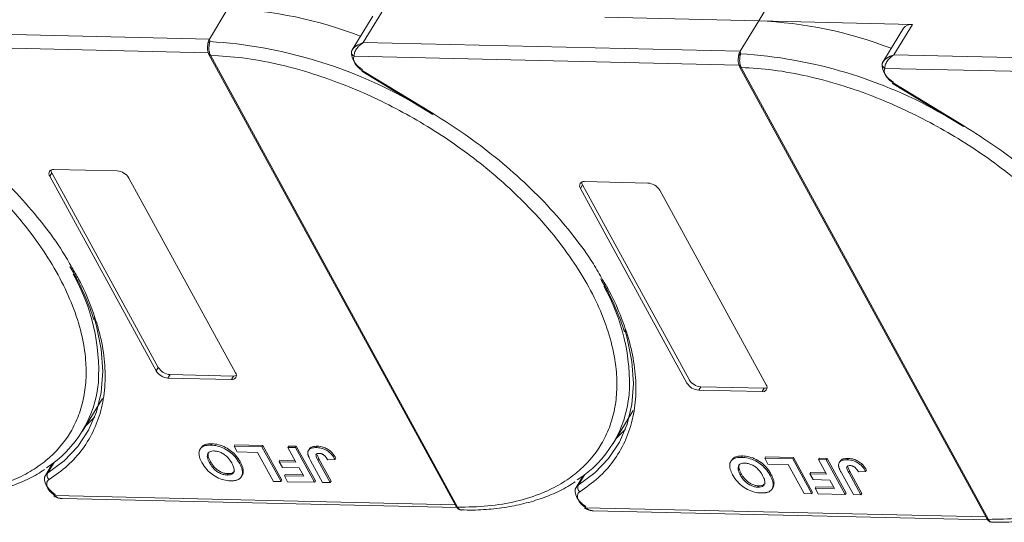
# Model space of a CAD drawing. Header units: millimetres. Extents: x 207 to 1682, y 260 to 1293.
# Tile 57 of 84: x 1186 to 1275, y 1016 to 1062. Entities that reach past the tile are written whole.
import ezdxf

# ---------------------------------------------------------------- set-up
doc = ezdxf.new("R2010")
doc.units = ezdxf.units.MM

msp = doc.modelspace()

# ---------------------------------------------------------------- linework, layer by layer
at = {"color": 7, "linetype": 'Continuous', "lineweight": 15}
for p, q in [((1252.558, 1061.749), (1254.426, 1064.818)), ((1204.432, 1062.853), (1202.751, 1060.091)), ((1216.694, 1059.771), (1218.375, 1062.533)), ((1217.561, 1062.187), (1215.693, 1059.117)), ((1238.615, 1062.069), (1252.558, 1061.749)), ((1252.558, 1061.749), (1250.877, 1058.987)), ((1266.502, 1061.429), (1252.558, 1061.749)), ((1202.751, 1060.091), (1168.568, 1060.875)), ((1265.688, 1061.083), (1263.82, 1058.013)), ((1264.821, 1058.667), (1266.502, 1061.429)), ((1202.751, 1060.091), (1202.788, 1059.872)), ((1167.736, 1059.65), (1202.642, 1058.849)), ((1215.712, 1059.147), (1215.624, 1058.93)), ((1250.877, 1058.987), (1216.694, 1059.771)), ((1250.877, 1058.987), (1250.915, 1058.767)), ((1202.704, 1058.692), (1225.12, 1017.72)), ((1202.843, 1058.627), (1202.844, 1058.625)), ((1202.844, 1058.625), (1225.259, 1017.653)), ((1215.863, 1058.545), (1250.768, 1057.744)), ((1263.839, 1058.043), (1263.751, 1057.826)), ((1299.004, 1057.882), (1264.821, 1058.667)), ((1216.573, 1057.176), (1222.999, 1053.267)), ((1216.615, 1057.245), (1223.041, 1053.336)), ((1250.831, 1057.588), (1273.247, 1016.615)), ((1250.969, 1057.523), (1250.97, 1057.521)), ((1250.97, 1057.521), (1273.386, 1016.548)), ((1263.989, 1057.441), (1298.895, 1056.64)), ((1264.699, 1056.072), (1271.125, 1052.162)), ((1264.741, 1056.141), (1271.167, 1052.231)), ((1188.645, 1048.277), (1194.391, 1048.145)), ((1188.272, 1047.663), (1188.458, 1047.97)), ((1197.928, 1030.012), (1188.272, 1047.663)), ((1188.458, 1047.97), (1198.115, 1030.319)), ((1195.455, 1047.498), (1205.111, 1029.847)), ((1236.398, 1046.558), (1236.585, 1046.865)), ((1246.055, 1028.908), (1236.398, 1046.558)), ((1236.585, 1046.865), (1246.242, 1029.215)), ((1236.772, 1047.172), (1242.518, 1047.04)), ((1243.581, 1046.394), (1253.238, 1028.743)), ((1198.115, 1030.319), (1197.928, 1030.012)), ((1199.178, 1029.672), (1198.991, 1029.365)), ((1199.178, 1029.672), (1204.925, 1029.54)), ((1204.925, 1029.54), (1204.738, 1029.233)), ((1204.738, 1029.233), (1198.991, 1029.365)), ((1247.305, 1028.568), (1247.118, 1028.261)), ((1252.864, 1028.129), (1247.118, 1028.261)), ((1247.305, 1028.568), (1253.051, 1028.436)), ((1253.051, 1028.436), (1252.864, 1028.129)), ((1191.231, 1024.538), (1193.042, 1027.515)), ((1239.358, 1023.434), (1241.169, 1026.411)), ((1202.884, 1023.278), (1202.959, 1023.401)), ((1204.983, 1023.19), (1205.058, 1023.312)), ((1205.058, 1023.312), (1207.591, 1023.254)), ((1207.591, 1023.254), (1207.516, 1023.132)), ((1207.591, 1023.254), (1209.315, 1020.102)), ((1201.97, 1023.025), (1201.895, 1022.902)), ((1204.983, 1023.19), (1207.516, 1023.132)), ((1205.271, 1022.664), (1204.983, 1023.19)), ((1207.113, 1022.622), (1205.271, 1022.664)), ((1208.55, 1019.996), (1207.113, 1022.622)), ((1207.516, 1023.132), (1209.24, 1019.98)), ((1209.864, 1023.078), (1209.939, 1023.2)), ((1209.864, 1023.078), (1210.555, 1023.062)), ((1210.594, 1021.744), (1209.864, 1023.078)), ((1209.939, 1023.2), (1210.63, 1023.185)), ((1210.63, 1023.185), (1210.555, 1023.062)), ((1210.555, 1023.062), (1212.279, 1019.91)), ((1210.63, 1023.185), (1212.354, 1020.033)), ((1211.802, 1022.921), (1211.728, 1022.798)), ((1212.537, 1023.181), (1212.462, 1023.058)), ((1212.505, 1022.407), (1212.665, 1022.04)), ((1188.514, 1021.6), (1187.87, 1020.541)), ((1188.074, 1020.745), (1188.662, 1021.711)), ((1188.398, 1021.516), (1188.462, 1021.514)), ((1202.766, 1021.674), (1202.841, 1021.797)), ((1205.541, 1021.764), (1205.467, 1021.641)), ((1209.149, 1021.902), (1209.074, 1021.779)), ((1209.362, 1021.254), (1209.074, 1021.779)), ((1209.074, 1021.779), (1210.594, 1021.744)), ((1209.149, 1021.902), (1210.525, 1021.87)), ((1213.016, 1019.893), (1211.929, 1021.88)), ((1212.591, 1021.917), (1212.665, 1022.04)), ((1212.591, 1021.917), (1213.707, 1019.877)), ((1212.665, 1022.04), (1213.781, 1020)), ((1213.478, 1021.957), (1214.147, 1021.982)), ((1214.221, 1022.105), (1214.147, 1021.982)), ((1250.097, 1021.921), (1250.022, 1021.798)), ((1251.011, 1022.173), (1251.085, 1022.296)), ((1253.11, 1022.085), (1253.185, 1022.208)), ((1253.11, 1022.085), (1255.642, 1022.027)), ((1253.397, 1021.56), (1253.11, 1022.085)), ((1253.185, 1022.208), (1255.717, 1022.15)), ((1255.239, 1021.518), (1253.397, 1021.56)), ((1256.676, 1018.891), (1255.239, 1021.518)), ((1255.717, 1022.15), (1255.642, 1022.027)), ((1255.642, 1022.027), (1257.367, 1018.875)), ((1255.717, 1022.15), (1257.442, 1018.998)), ((1257.991, 1021.973), (1258.065, 1022.096)), ((1257.991, 1021.973), (1258.681, 1021.958)), ((1258.72, 1020.64), (1257.991, 1021.973)), ((1258.065, 1022.096), (1258.756, 1022.08)), ((1258.756, 1022.08), (1258.681, 1021.958)), ((1258.681, 1021.958), (1260.406, 1018.806)), ((1258.756, 1022.08), (1260.481, 1018.928)), ((1259.929, 1021.816), (1259.854, 1021.694)), ((1260.664, 1022.076), (1260.589, 1021.954)), ((1204.367, 1020.57), (1204.441, 1020.693)), ((1205.648, 1020.415), (1205.723, 1020.538)), ((1205.819, 1020.966), (1205.745, 1020.844)), ((1210.881, 1021.219), (1209.362, 1021.254)), ((1209.626, 1020.614), (1209.551, 1020.491)), ((1209.626, 1020.614), (1211.232, 1020.577)), ((1211.301, 1020.451), (1210.881, 1021.219)), ((1236.201, 1019.641), (1236.788, 1020.606)), ((1250.893, 1020.57), (1250.968, 1020.692)), ((1253.668, 1020.66), (1253.593, 1020.537)), ((1257.276, 1020.798), (1257.201, 1020.675)), ((1257.488, 1020.149), (1257.201, 1020.675)), ((1257.201, 1020.675), (1258.72, 1020.64)), ((1257.276, 1020.798), (1258.651, 1020.766)), ((1261.143, 1018.789), (1260.056, 1020.776)), ((1260.632, 1021.303), (1260.792, 1020.936)), ((1260.717, 1020.813), (1260.792, 1020.936)), ((1260.717, 1020.813), (1261.833, 1018.773)), ((1260.792, 1020.936), (1261.908, 1018.896)), ((1261.605, 1020.853), (1262.273, 1020.878)), ((1262.348, 1021), (1262.273, 1020.878)), ((1209.24, 1019.98), (1208.55, 1019.996)), ((1209.315, 1020.102), (1209.24, 1019.98)), ((1209.839, 1019.966), (1209.551, 1020.491)), ((1209.551, 1020.491), (1211.301, 1020.451)), ((1212.279, 1019.91), (1209.839, 1019.966)), ((1212.354, 1020.033), (1212.279, 1019.91)), ((1213.707, 1019.877), (1213.016, 1019.893)), ((1213.781, 1020), (1213.707, 1019.877)), ((1236.641, 1020.496), (1235.997, 1019.437)), ((1236.525, 1020.411), (1236.589, 1020.41)), ((1253.946, 1019.862), (1253.871, 1019.739)), ((1259.008, 1020.115), (1257.488, 1020.149)), ((1259.428, 1019.347), (1259.008, 1020.115)), ((1252.493, 1019.466), (1252.568, 1019.589)), ((1253.775, 1019.311), (1253.849, 1019.434)), ((1257.367, 1018.875), (1256.676, 1018.891)), ((1257.442, 1018.998), (1257.367, 1018.875)), ((1257.753, 1019.51), (1257.678, 1019.387)), ((1257.965, 1018.862), (1257.678, 1019.387)), ((1257.678, 1019.387), (1259.428, 1019.347)), ((1257.753, 1019.51), (1259.359, 1019.473)), ((1260.406, 1018.806), (1257.965, 1018.862)), ((1260.481, 1018.928), (1260.406, 1018.806)), ((1261.833, 1018.773), (1261.143, 1018.789)), ((1261.908, 1018.896), (1261.833, 1018.773)), ((1225.035, 1017.874), (1188.729, 1018.707)), ((1189.423, 1018.434), (1225.195, 1017.613)), ((1225.259, 1017.653), (1225.26, 1017.651)), ((1273.162, 1016.77), (1236.855, 1017.603)), ((1237.549, 1017.329), (1273.322, 1016.509)), ((1273.386, 1016.548), (1273.387, 1016.546))]:
    msp.add_line(p, q, dxfattribs=at)
at = {"color": 7, "linetype": 'Continuous', "lineweight": 15, "flags": 128}
for points in [[(1216.615, 1057.245), (1216.592, 1057.209), (1216.578, 1057.186), (1216.573, 1057.176), (1216.573, 1057.176)], [(1264.741, 1056.141), (1264.719, 1056.105), (1264.705, 1056.081), (1264.699, 1056.072), (1264.699, 1056.072)], [(1223.041, 1053.336), (1223.018, 1053.299), (1223.004, 1053.276), (1222.999, 1053.267), (1222.999, 1053.267)], [(1271.167, 1052.231), (1271.145, 1052.195), (1271.131, 1052.172), (1271.125, 1052.162), (1271.125, 1052.162)], [(1192.291, 1034.854), (1192.516, 1034.073), (1192.942, 1031.981), (1193.082, 1029.972), (1192.937, 1028.066), (1192.507, 1026.284), (1191.797, 1024.645), (1190.814, 1023.165), (1189.569, 1021.861), (1188.074, 1020.745)], [(1240.417, 1033.749), (1240.643, 1032.968), (1241.068, 1030.877), (1241.209, 1028.868), (1241.064, 1026.962), (1240.633, 1025.18), (1239.923, 1023.54), (1238.94, 1022.061), (1237.695, 1020.756), (1236.201, 1019.641)], [(1191.508, 1024.994), (1191.554, 1025.035), (1192.346, 1025.836)], [(1239.635, 1023.889), (1239.68, 1023.931), (1240.473, 1024.732)], [(1188.763, 1018.81), (1188.45, 1019.045), (1188.184, 1019.308), (1187.978, 1019.588), (1187.842, 1019.869), (1187.782, 1020.139), (1187.803, 1020.382), (1187.87, 1020.541)], [(1187.87, 1020.541), (1187.902, 1020.588), (1188.074, 1020.745)], [(1188.729, 1018.707), (1188.702, 1018.674), (1188.684, 1018.653), (1188.675, 1018.646), (1188.675, 1018.653), (1188.685, 1018.674), (1188.703, 1018.708), (1188.729, 1018.754), (1188.763, 1018.81)], [(1236.889, 1017.706), (1236.577, 1017.94), (1236.311, 1018.204), (1236.105, 1018.484), (1235.969, 1018.765), (1235.909, 1019.034), (1235.929, 1019.278), (1235.997, 1019.437)], [(1235.997, 1019.437), (1236.028, 1019.484), (1236.201, 1019.641)], [(1236.855, 1017.603), (1236.829, 1017.569), (1236.811, 1017.548), (1236.802, 1017.542), (1236.802, 1017.549), (1236.811, 1017.57), (1236.829, 1017.604), (1236.856, 1017.65), (1236.889, 1017.706)]]:
    msp.add_lwpolyline(points, dxfattribs=at)
at = {"color": 7, "linetype": 'Continuous', "lineweight": 15}
for centre, radius, start, end in [((1202.855, 1024.997), 37.889, 68.97091, 87.61491), ((1250.981, 1023.892), 37.889, 68.97091, 87.61491), ((1266.386, 1060.571), 0.865, 82.29579, 143.75946), ((1202.866, 1059.604), 0.278, 106.23049, 154.5199), ((1200.159, 1017.594), 42.36, 60.09182, 86.44113), ((1215.923, 1058.914), 0.299, 148.89078, 176.84469), ((1216.058, 1058.932), 0.433, 180.29447, 243.27622), ((1217.332, 1058.906), 1.705, 177.9781, 247.11934), ((1202.829, 1058.778), 0.152, 213.6444, 275.03728), ((1202.832, 1058.779), 0.155, 214.37766, 274.3082), ((1250.993, 1058.5), 0.278, 106.23049, 154.5199), ((1248.286, 1016.489), 42.36, 60.09182, 86.44113), ((1250.956, 1057.674), 0.152, 213.6444, 275.03728), ((1250.959, 1057.675), 0.155, 214.37766, 274.3082), ((1264.05, 1057.809), 0.299, 148.89078, 176.84469), ((1264.184, 1057.828), 0.433, 180.29447, 243.27622), ((1265.459, 1057.802), 1.705, 177.9781, 247.11934), ((1188.575, 1047.899), 0.384, 79.47957, 217.89689), ((1188.94, 1048.257), 0.561, 182.97477, 210.78742), ((1194.299, 1046.795), 1.352, 31.28833, 86.07738), ((1236.701, 1046.794), 0.384, 79.47957, 217.89689), ((1237.067, 1047.152), 0.561, 182.97477, 210.78742), ((1242.426, 1045.691), 1.352, 31.28833, 86.07738), ((1174.938, 1030.011), 17.77, 356.58108, 29.61611), ((1223.065, 1028.906), 17.77, 356.58108, 29.61611), ((1199.084, 1030.714), 1.352, 211.28833, 266.07738), ((1199.271, 1031.021), 1.352, 211.28833, 266.07738), ((1204.808, 1029.611), 0.384, 259.47957, 37.89689), ((1204.958, 1030.1), 0.561, 266.58142, 294.38722), ((1182.403, 1029.91), 10.318, 302.73279, 354.66622), ((1247.211, 1029.61), 1.352, 211.28833, 266.07738), ((1247.397, 1029.917), 1.352, 211.28833, 266.07738), ((1252.935, 1028.507), 0.384, 259.47957, 37.89689), ((1230.53, 1028.806), 10.318, 302.73279, 354.66622), ((1253.085, 1028.996), 0.561, 266.58142, 294.38722), ((1188.511, 1020.538), 0.483, 154.63164, 231.84459), ((1236.638, 1019.434), 0.483, 154.63164, 231.84459), ((1225.248, 1017.807), 0.155, 214.37766, 274.3082), ((1225.249, 1017.805), 0.155, 214.42362, 274.2689), ((1273.374, 1016.703), 0.155, 214.37766, 274.3082), ((1273.376, 1016.701), 0.155, 214.42362, 274.2689)]:
    msp.add_arc(centre, radius, start, end, dxfattribs=at)
for points in [[(1202.615, 1059.724), (1202.631, 1059.792), (1202.663, 1059.929), (1202.722, 1060.037), (1202.751, 1060.091)], [(1250.742, 1058.62), (1250.758, 1058.688), (1250.79, 1058.824), (1250.848, 1058.933), (1250.877, 1058.987)], [(1215.863, 1058.545), (1215.835, 1058.453), (1215.78, 1058.269), (1215.882, 1058.037), (1215.933, 1057.921)], [(1215.933, 1057.921), (1216.016, 1057.796), (1216.183, 1057.545), (1216.471, 1057.345), (1216.615, 1057.245)], [(1263.989, 1057.441), (1263.962, 1057.349), (1263.907, 1057.164), (1264.009, 1056.933), (1264.06, 1056.817)], [(1264.06, 1056.817), (1264.143, 1056.691), (1264.31, 1056.44), (1264.597, 1056.241), (1264.741, 1056.141)], [(1188.109, 1019.344), (1188.185, 1019.228), (1188.338, 1018.995), (1188.598, 1018.803), (1188.729, 1018.707)], [(1236.236, 1018.24), (1236.312, 1018.123), (1236.464, 1017.89), (1236.725, 1017.699), (1236.855, 1017.603)]]:
    msp.add_open_spline(points, degree=3, dxfattribs=at)
for points, knots in [([(1202.788, 1059.872), (1202.781, 1059.835), (1202.763, 1059.755), (1202.733, 1059.606), (1202.711, 1059.435), (1202.702, 1059.231), (1202.716, 1059.018), (1202.763, 1058.8), (1202.814, 1058.688), (1202.843, 1058.627)], [0, 0, 0, 0, 0.1119973, 0.2448439, 0.3691679, 0.5008987, 0.6875333, 0.8281382, 1, 1, 1, 1]), ([(1154.717, 1059.729), (1155.681, 1059.67), (1157.638, 1059.549), (1160.784, 1058.97), (1163.817, 1058.15), (1166.66, 1057.147), (1169.269, 1056.043), (1171.859, 1054.758), (1175.246, 1052.818), (1178.444, 1050.588), (1181.336, 1048.155), (1183.514, 1046.081), (1185.618, 1043.757), (1187.53, 1041.225), (1189.076, 1038.712), (1190.275, 1036.207), (1191.12, 1033.699), (1191.538, 1031.413), (1191.604, 1029.388), (1191.401, 1027.622), (1190.932, 1025.964), (1189.951, 1023.925), (1188.458, 1022.201), (1186.519, 1020.85), (1184.714, 1019.953), (1182.512, 1019.253), (1179.928, 1018.806), (1178.055, 1018.773), (1177.133, 1018.757)], [0, 0, 0, 0, 0.038862, 0.078912, 0.120068, 0.152227, 0.184382, 0.217215, 0.250043, 0.315618, 0.347778, 0.379932, 0.421093, 0.461142, 0.5, 0.538863, 0.578912, 0.620068, 0.652227, 0.684382, 0.717215, 0.750043, 0.815618, 0.847778, 0.879932, 0.921093, 0.96114, 1, 1, 1, 1]), ([(1202.591, 1059.542), (1202.581, 1059.405), (1202.564, 1059.193), (1202.612, 1058.894), (1202.673, 1058.761), (1202.703, 1058.694)], [0, 0, 0, 0, 0.472653, 0.733055, 1, 1, 1, 1]), ([(1202.593, 1059.458), (1202.594, 1059.53), (1202.595, 1059.62), (1202.611, 1059.706), (1202.615, 1059.724)], [0, 0, 0, 0, 0.789595, 1, 1, 1, 1]), ([(1215.667, 1059.068), (1215.706, 1059.132), (1215.793, 1059.272), (1216.117, 1059.551), (1216.468, 1059.685), (1216.694, 1059.771)], [0, 0, 0, 0, 0.2270634, 0.5015869, 1, 1, 1, 1]), ([(1216.694, 1059.771), (1216.577, 1059.689), (1216.342, 1059.526), (1216.07, 1059.195), (1215.888, 1058.841), (1215.871, 1058.64), (1215.863, 1058.545)], [0, 0, 0, 0, 0.251519, 0.501784, 0.765632, 1, 1, 1, 1]), ([(1202.844, 1058.625), (1203.807, 1058.565), (1205.764, 1058.444), (1208.911, 1057.866), (1211.943, 1057.046), (1214.787, 1056.043), (1217.395, 1054.938), (1219.986, 1053.653), (1223.373, 1051.713), (1226.57, 1049.483), (1229.463, 1047.051), (1231.64, 1044.977), (1233.744, 1042.653), (1235.656, 1040.121), (1237.202, 1037.607), (1238.402, 1035.102), (1239.247, 1032.594), (1239.665, 1030.309), (1239.731, 1028.284), (1239.527, 1026.518), (1239.059, 1024.859), (1238.077, 1022.821), (1236.585, 1021.097), (1234.645, 1019.745), (1232.84, 1018.849), (1230.639, 1018.149), (1228.054, 1017.702), (1226.182, 1017.669), (1225.259, 1017.653)], [0, 0, 0, 0, 0.038862, 0.078912, 0.120068, 0.152227, 0.184382, 0.217215, 0.250043, 0.315618, 0.347778, 0.379932, 0.421093, 0.461142, 0.5, 0.538863, 0.578912, 0.620068, 0.652227, 0.684382, 0.717215, 0.750043, 0.815618, 0.847778, 0.879932, 0.921093, 0.96114, 1, 1, 1, 1]), ([(1250.718, 1058.438), (1250.707, 1058.301), (1250.691, 1058.089), (1250.739, 1057.79), (1250.799, 1057.657), (1250.83, 1057.59)], [0, 0, 0, 0, 0.472653, 0.733055, 1, 1, 1, 1]), ([(1250.72, 1058.354), (1250.721, 1058.425), (1250.722, 1058.516), (1250.738, 1058.602), (1250.742, 1058.62)], [0, 0, 0, 0, 0.789595, 1, 1, 1, 1]), ([(1250.915, 1058.767), (1250.907, 1058.731), (1250.89, 1058.65), (1250.86, 1058.501), (1250.838, 1058.331), (1250.828, 1058.126), (1250.843, 1057.913), (1250.89, 1057.696), (1250.941, 1057.584), (1250.969, 1057.523)], [0, 0, 0, 0, 0.111997, 0.244844, 0.369168, 0.500899, 0.687533, 0.828138, 1, 1, 1, 1]), ([(1263.793, 1057.964), (1263.833, 1058.028), (1263.92, 1058.168), (1264.243, 1058.446), (1264.595, 1058.58), (1264.821, 1058.667)], [0, 0, 0, 0, 0.227063, 0.501587, 1, 1, 1, 1]), ([(1264.821, 1058.667), (1264.703, 1058.585), (1264.469, 1058.422), (1264.196, 1058.091), (1264.015, 1057.737), (1263.998, 1057.536), (1263.989, 1057.441)], [0, 0, 0, 0, 0.251519, 0.501784, 0.765632, 1, 1, 1, 1]), ([(1250.97, 1057.521), (1251.934, 1057.461), (1253.891, 1057.34), (1257.037, 1056.761), (1260.07, 1055.941), (1262.914, 1054.939), (1265.522, 1053.834), (1268.113, 1052.549), (1271.5, 1050.609), (1274.697, 1048.379), (1277.59, 1045.947), (1279.767, 1043.873), (1281.871, 1041.549), (1283.783, 1039.016), (1285.329, 1036.503), (1286.528, 1033.998), (1287.374, 1031.49), (1287.792, 1029.205), (1287.857, 1027.179), (1287.654, 1025.414), (1287.186, 1023.755), (1286.204, 1021.717), (1284.711, 1019.992), (1282.772, 1018.641), (1280.967, 1017.745), (1278.766, 1017.045), (1276.181, 1016.598), (1274.308, 1016.565), (1273.386, 1016.548)], [0, 0, 0, 0, 0.038862, 0.078912, 0.120068, 0.152227, 0.184382, 0.217215, 0.250043, 0.315618, 0.347778, 0.379932, 0.421093, 0.461142, 0.5, 0.538863, 0.578912, 0.620068, 0.652227, 0.684382, 0.717215, 0.750043, 0.815618, 0.847778, 0.879932, 0.921093, 0.96114, 1, 1, 1, 1]), ([(1174.914, 1054.44), (1175.889, 1053.821), (1177.84, 1052.583), (1180.598, 1050.486), (1183.195, 1048.235), (1185.581, 1045.836), (1187.68, 1043.35), (1189.261, 1041.185), (1190.005, 1039.861), (1190.274, 1039.384)], [0, 0, 0, 0, 0.149567, 0.299144, 0.452293, 0.606501, 0.760709, 0.913858, 1, 1, 1, 1]), ([(1223.041, 1053.336), (1224.016, 1052.717), (1225.966, 1051.479), (1228.725, 1049.382), (1231.322, 1047.13), (1233.708, 1044.731), (1235.807, 1042.245), (1237.388, 1040.08), (1238.132, 1038.756), (1238.4, 1038.28)], [0, 0, 0, 0, 0.149567, 0.299144, 0.452293, 0.606501, 0.760709, 0.913858, 1, 1, 1, 1]), ([(1271.167, 1052.231), (1272.143, 1051.612), (1274.093, 1050.375), (1276.851, 1048.278), (1279.449, 1046.026), (1281.835, 1043.627), (1283.934, 1041.141), (1285.514, 1038.976), (1286.259, 1037.652), (1286.527, 1037.175)], [0, 0, 0, 0, 0.149567, 0.299144, 0.452293, 0.606501, 0.760709, 0.913858, 1, 1, 1, 1]), ([(1190.274, 1039.384), (1190.484, 1039.033), (1191.19, 1037.855), (1192.048, 1035.858), (1192.844, 1033.433), (1193.269, 1031.068), (1193.338, 1028.79), (1193.026, 1026.637), (1192.342, 1024.659), (1191.296, 1022.908), (1189.946, 1021.375), (1188.79, 1020.564), (1188.212, 1020.159)], [0, 0, 0, 0, 0.044474, 0.14937, 0.254252, 0.359148, 0.466545, 0.574685, 0.682825, 0.790222, 0.895108, 1, 1, 1, 1]), ([(1190.101, 1039.471), (1190.33, 1039.07), (1190.893, 1038.087), (1191.585, 1036.531), (1192.07, 1035.323), (1192.234, 1034.71), (1192.248, 1034.658)], [0, 0, 0, 0, 0.246456, 0.605605, 0.966644, 1, 1, 1, 1]), ([(1238.4, 1038.28), (1238.61, 1037.929), (1239.316, 1036.751), (1240.175, 1034.753), (1240.971, 1032.328), (1241.396, 1029.963), (1241.465, 1027.686), (1241.153, 1025.533), (1240.468, 1023.555), (1239.423, 1021.804), (1238.073, 1020.271), (1236.917, 1019.46), (1236.339, 1019.054)], [0, 0, 0, 0, 0.044474, 0.14937, 0.254252, 0.359148, 0.466545, 0.574685, 0.682825, 0.790222, 0.895108, 1, 1, 1, 1]), ([(1238.228, 1038.366), (1238.457, 1037.966), (1239.019, 1036.983), (1239.711, 1035.426), (1240.197, 1034.218), (1240.361, 1033.605), (1240.375, 1033.553)], [0, 0, 0, 0, 0.246456, 0.605605, 0.966644, 1, 1, 1, 1]), ([(1202.067, 1021.705), (1202.024, 1021.789), (1201.893, 1022.042), (1201.774, 1022.443), (1201.827, 1022.854), (1202.078, 1023.139), (1202.46, 1023.271), (1202.756, 1023.276), (1202.884, 1023.278)], [0, 0, 0, 0, 0.101888, 0.307343, 0.492963, 0.678647, 0.860791, 1, 1, 1, 1]), ([(1201.985, 1023.015), (1202.042, 1023.097), (1202.169, 1023.279), (1202.537, 1023.392), (1202.831, 1023.398), (1202.959, 1023.401)], [0, 0, 0, 0, 0.315977, 0.703684, 1, 1, 1, 1]), ([(1202.884, 1023.278), (1202.981, 1023.273), (1203.276, 1023.258), (1203.816, 1023.127), (1204.431, 1022.808), (1204.981, 1022.354), (1205.291, 1021.95), (1205.435, 1021.697), (1205.467, 1021.641)], [0, 0, 0, 0, 0.102171, 0.30922, 0.51365, 0.692275, 0.932413, 1, 1, 1, 1]), ([(1202.959, 1023.401), (1203.056, 1023.396), (1203.351, 1023.38), (1203.891, 1023.249), (1204.506, 1022.931), (1205.056, 1022.476), (1205.366, 1022.073), (1205.51, 1021.82), (1205.541, 1021.764)], [0, 0, 0, 0, 0.102171, 0.30922, 0.51365, 0.692275, 0.932413, 1, 1, 1, 1]), ([(1202.766, 1021.674), (1202.723, 1021.758), (1202.602, 1021.994), (1202.523, 1022.321), (1202.627, 1022.58), (1202.818, 1022.719), (1203.027, 1022.753), (1203.15, 1022.752), (1203.173, 1022.752)], [0, 0, 0, 0, 0.1585903, 0.4472388, 0.6203806, 0.7935748, 0.9612953, 1, 1, 1, 1]), ([(1202.841, 1021.797), (1202.799, 1021.88), (1202.679, 1022.116), (1202.589, 1022.433), (1202.675, 1022.596), (1202.702, 1022.649)], [0, 0, 0, 0, 0.271027, 0.764321, 1, 1, 1, 1]), ([(1203.173, 1022.752), (1203.273, 1022.744), (1203.473, 1022.728), (1203.809, 1022.608), (1204.145, 1022.413), (1204.494, 1022.098), (1204.682, 1021.825), (1204.778, 1021.654), (1204.788, 1021.636)], [0, 0, 0, 0, 0.15971, 0.320429, 0.491074, 0.67705, 0.96629, 1, 1, 1, 1]), ([(1211.679, 1022.477), (1211.675, 1022.555), (1211.667, 1022.71), (1211.781, 1022.896), (1212.029, 1023.045), (1212.299, 1023.053), (1212.462, 1023.058)], [0, 0, 0, 0, 0.20646, 0.413515, 0.645211, 1, 1, 1, 1]), ([(1211.929, 1021.88), (1211.906, 1021.922), (1211.861, 1022.006), (1211.806, 1022.119), (1211.761, 1022.219), (1211.728, 1022.306), (1211.697, 1022.393), (1211.685, 1022.449), (1211.679, 1022.477)], [0, 0, 0, 0, 0.2082698, 0.416707, 0.5614806, 0.7065734, 0.8528245, 1, 1, 1, 1]), ([(1211.814, 1022.914), (1211.829, 1022.945), (1211.877, 1023.045), (1212.11, 1023.165), (1212.376, 1023.175), (1212.537, 1023.181)], [0, 0, 0, 0, 0.148382, 0.484821, 1, 1, 1, 1]), ([(1212.591, 1021.917), (1212.547, 1022.001), (1212.47, 1022.147), (1212.409, 1022.322), (1212.413, 1022.433), (1212.464, 1022.492), (1212.561, 1022.531), (1212.65, 1022.533), (1212.705, 1022.534)], [0, 0, 0, 0, 0.292027, 0.504854, 0.613905, 0.723685, 0.829816, 1, 1, 1, 1]), ([(1212.462, 1023.058), (1212.56, 1023.052), (1212.783, 1023.039), (1213.163, 1022.93), (1213.533, 1022.719), (1213.891, 1022.395), (1214.046, 1022.144), (1214.147, 1021.982)], [0, 0, 0, 0, 0.155292, 0.353145, 0.543243, 0.704067, 1, 1, 1, 1]), ([(1212.537, 1023.181), (1212.635, 1023.175), (1212.858, 1023.162), (1213.238, 1023.053), (1213.608, 1022.842), (1213.966, 1022.518), (1214.121, 1022.267), (1214.221, 1022.105)], [0, 0, 0, 0, 0.155292, 0.353145, 0.543243, 0.704067, 1, 1, 1, 1]), ([(1212.705, 1022.534), (1212.735, 1022.532), (1212.797, 1022.529), (1212.887, 1022.507), (1212.97, 1022.477), (1213.041, 1022.441), (1213.109, 1022.399), (1213.149, 1022.368), (1213.17, 1022.352)], [0, 0, 0, 0, 0.202387, 0.410907, 0.557829, 0.709472, 0.853224, 1, 1, 1, 1]), ([(1213.17, 1022.352), (1213.196, 1022.328), (1213.249, 1022.28), (1213.309, 1022.208), (1213.359, 1022.141), (1213.401, 1022.08), (1213.441, 1022.019), (1213.466, 1021.978), (1213.478, 1021.957)], [0, 0, 0, 0, 0.1938055, 0.3931273, 0.5440688, 0.6954121, 0.8476129, 1, 1, 1, 1]), ([(1204.663, 1020.045), (1204.565, 1020.05), (1204.271, 1020.065), (1203.733, 1020.199), (1203.121, 1020.516), (1202.57, 1020.969), (1202.252, 1021.381), (1202.103, 1021.642), (1202.067, 1021.705)], [0, 0, 0, 0, 0.101398, 0.306996, 0.506144, 0.685262, 0.924557, 1, 1, 1, 1]), ([(1204.367, 1020.57), (1204.267, 1020.578), (1204.068, 1020.593), (1203.734, 1020.706), (1203.411, 1020.892), (1203.081, 1021.187), (1202.888, 1021.459), (1202.786, 1021.639), (1202.766, 1021.674)], [0, 0, 0, 0, 0.160292, 0.321922, 0.490761, 0.657569, 0.933883, 1, 1, 1, 1]), ([(1204.441, 1020.693), (1204.342, 1020.701), (1204.142, 1020.716), (1203.808, 1020.828), (1203.486, 1021.015), (1203.155, 1021.31), (1202.962, 1021.581), (1202.861, 1021.762), (1202.841, 1021.797)], [0, 0, 0, 0, 0.160292, 0.321922, 0.490761, 0.657569, 0.933883, 1, 1, 1, 1]), ([(1204.788, 1021.636), (1204.831, 1021.552), (1204.94, 1021.34), (1205.02, 1021.04), (1204.959, 1020.784), (1204.789, 1020.629), (1204.57, 1020.572), (1204.418, 1020.571), (1204.367, 1020.57)], [0, 0, 0, 0, 0.158617, 0.400864, 0.573059, 0.745486, 0.912985, 1, 1, 1, 1]), ([(1205.467, 1021.641), (1205.489, 1021.599), (1205.535, 1021.515), (1205.596, 1021.385), (1205.652, 1021.251), (1205.698, 1021.113), (1205.732, 1020.976), (1205.741, 1020.888), (1205.745, 1020.844)], [0, 0, 0, 0, 0.15395, 0.308181, 0.478699, 0.649961, 0.824203, 1, 1, 1, 1]), ([(1205.541, 1021.764), (1205.564, 1021.722), (1205.609, 1021.638), (1205.67, 1021.508), (1205.726, 1021.373), (1205.772, 1021.236), (1205.807, 1021.098), (1205.815, 1021.01), (1205.819, 1020.966)], [0, 0, 0, 0, 0.15395, 0.308181, 0.478699, 0.649961, 0.824203, 1, 1, 1, 1]), ([(1250.194, 1020.601), (1250.151, 1020.685), (1250.019, 1020.938), (1249.9, 1021.339), (1249.953, 1021.75), (1250.205, 1022.035), (1250.586, 1022.166), (1250.883, 1022.171), (1251.011, 1022.173)], [0, 0, 0, 0, 0.101888, 0.307343, 0.492963, 0.678647, 0.860791, 1, 1, 1, 1]), ([(1250.111, 1021.911), (1250.168, 1021.992), (1250.295, 1022.175), (1250.664, 1022.287), (1250.958, 1022.294), (1251.085, 1022.296)], [0, 0, 0, 0, 0.315977, 0.703684, 1, 1, 1, 1]), ([(1250.893, 1020.57), (1250.85, 1020.653), (1250.729, 1020.89), (1250.649, 1021.217), (1250.753, 1021.476), (1250.945, 1021.615), (1251.153, 1021.648), (1251.277, 1021.648), (1251.3, 1021.648)], [0, 0, 0, 0, 0.15859, 0.447239, 0.620381, 0.793575, 0.961295, 1, 1, 1, 1]), ([(1250.968, 1020.692), (1250.925, 1020.776), (1250.806, 1021.012), (1250.716, 1021.328), (1250.801, 1021.492), (1250.829, 1021.544)], [0, 0, 0, 0, 0.271027, 0.764321, 1, 1, 1, 1]), ([(1251.011, 1022.173), (1251.108, 1022.168), (1251.403, 1022.153), (1251.943, 1022.022), (1252.558, 1021.704), (1253.108, 1021.249), (1253.418, 1020.846), (1253.562, 1020.592), (1253.593, 1020.537)], [0, 0, 0, 0, 0.102171, 0.30922, 0.51365, 0.692275, 0.932413, 1, 1, 1, 1]), ([(1251.085, 1022.296), (1251.183, 1022.291), (1251.478, 1022.276), (1252.017, 1022.145), (1252.633, 1021.827), (1253.183, 1021.372), (1253.493, 1020.968), (1253.637, 1020.715), (1253.668, 1020.66)], [0, 0, 0, 0, 0.102171, 0.30922, 0.51365, 0.692275, 0.932413, 1, 1, 1, 1]), ([(1251.3, 1021.648), (1251.4, 1021.64), (1251.6, 1021.624), (1251.936, 1021.503), (1252.272, 1021.309), (1252.621, 1020.994), (1252.808, 1020.721), (1252.904, 1020.55), (1252.914, 1020.532)], [0, 0, 0, 0, 0.15971, 0.320429, 0.491074, 0.67705, 0.96629, 1, 1, 1, 1]), ([(1259.806, 1021.373), (1259.802, 1021.451), (1259.794, 1021.606), (1259.908, 1021.792), (1260.156, 1021.941), (1260.426, 1021.949), (1260.589, 1021.954)], [0, 0, 0, 0, 0.20646, 0.413515, 0.645211, 1, 1, 1, 1]), ([(1259.941, 1021.81), (1259.956, 1021.84), (1260.004, 1021.94), (1260.236, 1022.06), (1260.503, 1022.07), (1260.664, 1022.076)], [0, 0, 0, 0, 0.148382, 0.484821, 1, 1, 1, 1]), ([(1260.717, 1020.813), (1260.673, 1020.897), (1260.597, 1021.042), (1260.536, 1021.217), (1260.539, 1021.329), (1260.591, 1021.388), (1260.688, 1021.426), (1260.777, 1021.428), (1260.832, 1021.429)], [0, 0, 0, 0, 0.292027, 0.504854, 0.613905, 0.723685, 0.829816, 1, 1, 1, 1]), ([(1260.589, 1021.954), (1260.687, 1021.948), (1260.91, 1021.935), (1261.29, 1021.826), (1261.66, 1021.615), (1262.018, 1021.291), (1262.173, 1021.04), (1262.273, 1020.878)], [0, 0, 0, 0, 0.155292, 0.353145, 0.543243, 0.704067, 1, 1, 1, 1]), ([(1260.664, 1022.076), (1260.762, 1022.071), (1260.985, 1022.058), (1261.365, 1021.949), (1261.735, 1021.737), (1262.092, 1021.413), (1262.247, 1021.163), (1262.348, 1021)], [0, 0, 0, 0, 0.155292, 0.353145, 0.543243, 0.704067, 1, 1, 1, 1]), ([(1260.832, 1021.429), (1260.862, 1021.428), (1260.923, 1021.425), (1261.014, 1021.403), (1261.097, 1021.373), (1261.167, 1021.337), (1261.235, 1021.295), (1261.276, 1021.263), (1261.297, 1021.247)], [0, 0, 0, 0, 0.202387, 0.410907, 0.557829, 0.709472, 0.853224, 1, 1, 1, 1]), ([(1177.476, 1018.509), (1177.817, 1018.501), (1178.832, 1018.477), (1180.435, 1018.598), (1182.278, 1018.864), (1184.021, 1019.29), (1185.646, 1019.877), (1186.912, 1020.469), (1187.571, 1020.92), (1187.788, 1021.068)], [0, 0, 0, 0, 0.083579, 0.248214, 0.413815, 0.580411, 0.748174, 0.91744, 1, 1, 1, 1]), ([(1205.01, 1020.914), (1204.962, 1020.859), (1204.867, 1020.748), (1204.644, 1020.695), (1204.493, 1020.694), (1204.441, 1020.693)], [0, 0, 0, 0, 0.398189, 0.794249, 1, 1, 1, 1]), ([(1205.745, 1020.844), (1205.743, 1020.769), (1205.74, 1020.62), (1205.647, 1020.379), (1205.504, 1020.224), (1205.368, 1020.159), (1205.352, 1020.151)], [0, 0, 0, 0, 0.250896, 0.502166, 0.940512, 1, 1, 1, 1]), ([(1205.819, 1020.966), (1205.816, 1020.893), (1205.808, 1020.747), (1205.777, 1020.598), (1205.723, 1020.545), (1205.718, 1020.541)], [0, 0, 0, 0, 0.478395, 0.957504, 1, 1, 1, 1]), ([(1252.789, 1018.941), (1252.692, 1018.946), (1252.397, 1018.961), (1251.86, 1019.094), (1251.248, 1019.411), (1250.697, 1019.864), (1250.378, 1020.277), (1250.23, 1020.538), (1250.194, 1020.601)], [0, 0, 0, 0, 0.101398, 0.306996, 0.506144, 0.685262, 0.924557, 1, 1, 1, 1]), ([(1252.493, 1019.466), (1252.394, 1019.474), (1252.194, 1019.489), (1251.86, 1019.601), (1251.538, 1019.788), (1251.207, 1020.083), (1251.014, 1020.354), (1250.913, 1020.535), (1250.893, 1020.57)], [0, 0, 0, 0, 0.160292, 0.321922, 0.490761, 0.657569, 0.933883, 1, 1, 1, 1]), ([(1252.568, 1019.589), (1252.469, 1019.596), (1252.269, 1019.611), (1251.935, 1019.724), (1251.612, 1019.911), (1251.282, 1020.206), (1251.089, 1020.477), (1250.987, 1020.657), (1250.968, 1020.692)], [0, 0, 0, 0, 0.160292, 0.321922, 0.490761, 0.657569, 0.933883, 1, 1, 1, 1]), ([(1253.593, 1020.537), (1253.616, 1020.495), (1253.661, 1020.411), (1253.722, 1020.281), (1253.778, 1020.146), (1253.824, 1020.008), (1253.859, 1019.871), (1253.867, 1019.783), (1253.871, 1019.739)], [0, 0, 0, 0, 0.15395, 0.308181, 0.478699, 0.649961, 0.824203, 1, 1, 1, 1]), ([(1253.668, 1020.66), (1253.691, 1020.618), (1253.736, 1020.533), (1253.797, 1020.403), (1253.853, 1020.269), (1253.899, 1020.131), (1253.934, 1019.994), (1253.942, 1019.906), (1253.946, 1019.862)], [0, 0, 0, 0, 0.15395, 0.308181, 0.478699, 0.649961, 0.824203, 1, 1, 1, 1]), ([(1260.056, 1020.776), (1260.033, 1020.818), (1259.988, 1020.902), (1259.932, 1021.015), (1259.887, 1021.115), (1259.855, 1021.202), (1259.823, 1021.289), (1259.812, 1021.345), (1259.806, 1021.373)], [0, 0, 0, 0, 0.2082698, 0.416707, 0.5614806, 0.7065734, 0.8528245, 1, 1, 1, 1]), ([(1261.297, 1021.247), (1261.323, 1021.224), (1261.376, 1021.176), (1261.435, 1021.104), (1261.486, 1021.037), (1261.528, 1020.976), (1261.568, 1020.915), (1261.592, 1020.874), (1261.605, 1020.853)], [0, 0, 0, 0, 0.1938055, 0.3931273, 0.5440688, 0.6954121, 0.8476129, 1, 1, 1, 1]), ([(1188.212, 1020.159), (1188.159, 1020.115), (1188.049, 1020.026), (1187.983, 1019.826), (1187.994, 1019.594), (1188.071, 1019.426), (1188.109, 1019.344)], [0, 0, 0, 0, 0.245513, 0.5, 0.754487, 1, 1, 1, 1]), ([(1205.352, 1020.151), (1205.316, 1020.137), (1205.244, 1020.107), (1205.128, 1020.08), (1205.014, 1020.06), (1204.902, 1020.049), (1204.785, 1020.043), (1204.703, 1020.044), (1204.663, 1020.045)], [0, 0, 0, 0, 0.185429, 0.37219, 0.527708, 0.683877, 0.841678, 1, 1, 1, 1]), ([(1225.603, 1017.405), (1225.944, 1017.397), (1226.958, 1017.373), (1228.562, 1017.493), (1230.405, 1017.76), (1232.148, 1018.186), (1233.772, 1018.773), (1235.038, 1019.364), (1235.698, 1019.816), (1235.914, 1019.964)], [0, 0, 0, 0, 0.083579, 0.248214, 0.413815, 0.580411, 0.748174, 0.91744, 1, 1, 1, 1]), ([(1252.914, 1020.532), (1252.957, 1020.448), (1253.066, 1020.236), (1253.147, 1019.936), (1253.085, 1019.679), (1252.915, 1019.525), (1252.696, 1019.468), (1252.545, 1019.466), (1252.493, 1019.466)], [0, 0, 0, 0, 0.1586166, 0.4008637, 0.5730594, 0.7454856, 0.9129852, 1, 1, 1, 1]), ([(1253.136, 1019.81), (1253.089, 1019.755), (1252.993, 1019.644), (1252.77, 1019.591), (1252.62, 1019.589), (1252.568, 1019.589)], [0, 0, 0, 0, 0.398189, 0.794249, 1, 1, 1, 1]), ([(1253.871, 1019.739), (1253.87, 1019.665), (1253.866, 1019.515), (1253.773, 1019.274), (1253.63, 1019.12), (1253.495, 1019.055), (1253.479, 1019.047)], [0, 0, 0, 0, 0.250896, 0.502166, 0.940512, 1, 1, 1, 1]), ([(1253.946, 1019.862), (1253.942, 1019.789), (1253.935, 1019.642), (1253.904, 1019.494), (1253.849, 1019.441), (1253.845, 1019.437)], [0, 0, 0, 0, 0.478395, 0.957504, 1, 1, 1, 1]), ([(1236.339, 1019.054), (1236.285, 1019.011), (1236.175, 1018.922), (1236.11, 1018.722), (1236.121, 1018.49), (1236.198, 1018.322), (1236.236, 1018.24)], [0, 0, 0, 0, 0.245513, 0.5, 0.754487, 1, 1, 1, 1]), ([(1253.479, 1019.047), (1253.443, 1019.032), (1253.371, 1019.003), (1253.255, 1018.976), (1253.141, 1018.956), (1253.028, 1018.945), (1252.911, 1018.939), (1252.83, 1018.94), (1252.789, 1018.941)], [0, 0, 0, 0, 0.185429, 0.37219, 0.527708, 0.683877, 0.841678, 1, 1, 1, 1]), ([(1273.729, 1016.3), (1274.071, 1016.292), (1275.085, 1016.268), (1276.688, 1016.389), (1278.532, 1016.656), (1280.274, 1017.082), (1281.899, 1017.669), (1283.165, 1018.26), (1283.825, 1018.712), (1284.041, 1018.86)], [0, 0, 0, 0, 0.083579, 0.248214, 0.413815, 0.580411, 0.748174, 0.91744, 1, 1, 1, 1]), ([(1188.675, 1018.646), (1188.799, 1018.582), (1189.035, 1018.461), (1189.298, 1018.442), (1189.422, 1018.434)], [0, 0, 0, 0, 0.529898, 1, 1, 1, 1]), ([(1188.729, 1018.707), (1188.83, 1018.629), (1189.035, 1018.471), (1189.293, 1018.45), (1189.423, 1018.44)], [0, 0, 0, 0, 0.493587, 1, 1, 1, 1]), ([(1225.121, 1017.718), (1225.151, 1017.671), (1225.212, 1017.575), (1225.336, 1017.471), (1225.473, 1017.401), (1225.566, 1017.391), (1225.612, 1017.387)], [0, 0, 0, 0, 0.2424843, 0.4924778, 0.7463616, 1, 1, 1, 1]), ([(1225.26, 1017.651), (1225.295, 1017.598), (1225.357, 1017.503), (1225.476, 1017.411), (1225.557, 1017.397), (1225.601, 1017.39)], [0, 0, 0, 0, 0.35488, 0.645234, 1, 1, 1, 1]), ([(1236.801, 1017.542), (1236.926, 1017.477), (1237.162, 1017.356), (1237.425, 1017.338), (1237.548, 1017.329)], [0, 0, 0, 0, 0.529898, 1, 1, 1, 1]), ([(1236.855, 1017.603), (1236.957, 1017.525), (1237.162, 1017.367), (1237.42, 1017.346), (1237.55, 1017.336)], [0, 0, 0, 0, 0.493587, 1, 1, 1, 1]), ([(1273.248, 1016.613), (1273.278, 1016.566), (1273.338, 1016.471), (1273.462, 1016.366), (1273.6, 1016.297), (1273.692, 1016.287), (1273.739, 1016.282)], [0, 0, 0, 0, 0.242484, 0.492478, 0.746362, 1, 1, 1, 1]), ([(1273.387, 1016.546), (1273.421, 1016.494), (1273.483, 1016.399), (1273.602, 1016.307), (1273.683, 1016.293), (1273.728, 1016.285)], [0, 0, 0, 0, 0.35488, 0.645234, 1, 1, 1, 1])]:
    msp.add_open_spline(points, degree=3, knots=knots, dxfattribs=at)

doc.saveas('drawing.dxf')
